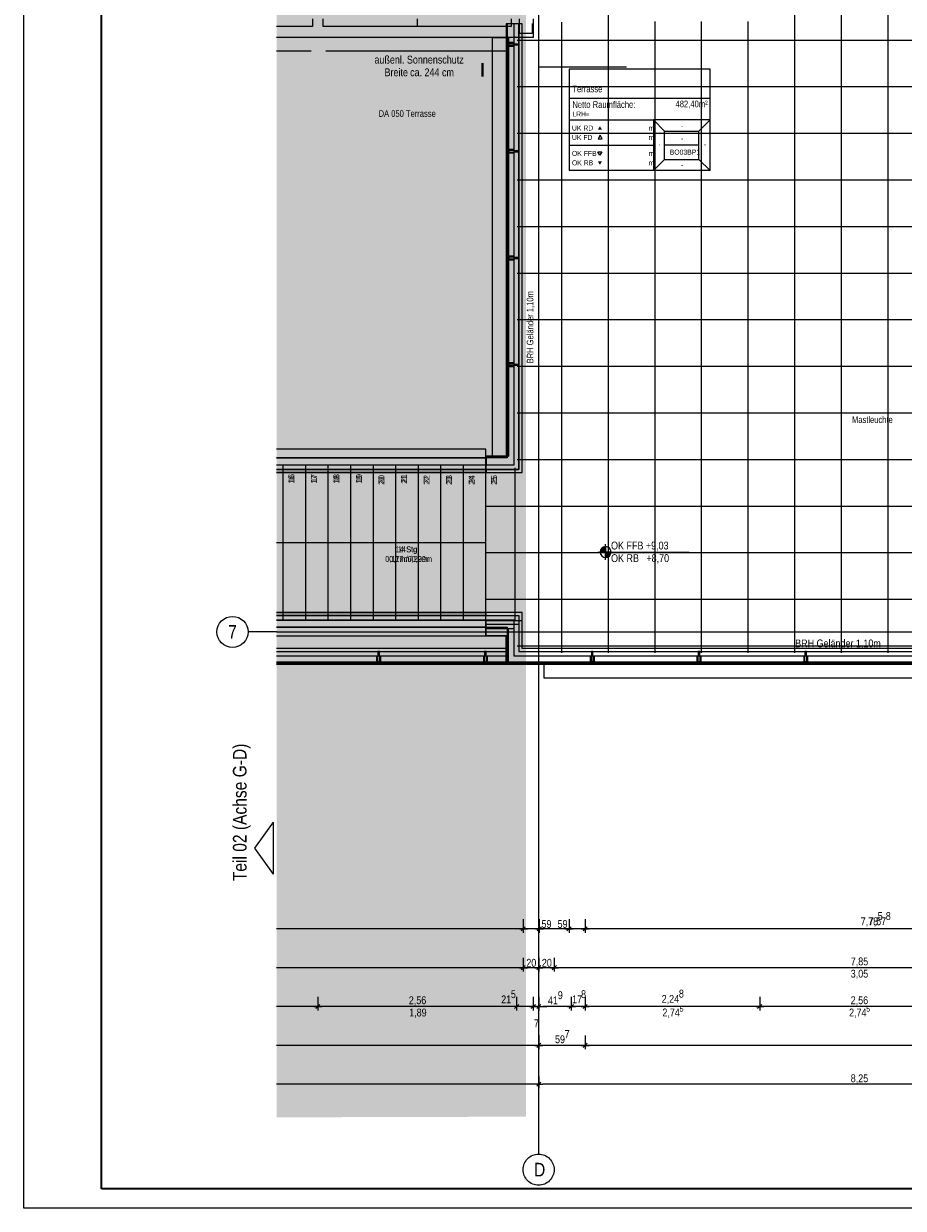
# Model space of a CAD drawing. Extents: x -620 to 3480, y 62 to 1102.
# Tile 1 of 256: x -620 to -393, y 62 to 368. Entities that reach past the tile are written whole.
import ezdxf
from ezdxf.enums import TextEntityAlignment as Align
from ezdxf.lldxf.tags import DXFTag

# ---------------------------------------------------------------- set-up
doc = ezdxf.new("R2010")
doc.units = 0
doc.layers.get('0').update_dxf_attribs({"lineweight": 13})
for name, color, linetype, lineweight, true_color in [('30 -33 Aussenwände- 7 Fassade_ Elemente', 7, 'Continuous', 9, 0x00aacc), ('30 -34 Innenwände- 6 Elemente', 7, 'Continuous', 9, 0xff6633), ('30 -35 Decken- 2.2 Treppen Außen', 7, 'Continuous', 9, 0x009999), ('30 -36 Dächer- 3 Dachbeläge', 7, 'Continuous', 15, 0x9999ff), ('30 -36 Dächer- 4 Dachbekleidungen', 7, 'Continuous', 9, 0xccccff), ('70 -72 Beschriftung- 1 Beschriftung allgemein', 7, 'Continuous', 9, 0xff6633), ('70 -75 Raumstempel- 1 Raumstempel', 1, 'Continuous', 50, 0xff0000), ('70 -76 Bemaßung- 2 Allgemein', 9, 'Continuous', 5, 0x808080), ('iwb_Layout BA_Markierung', 7, 'Continuous', 9, 0xbadcdc), ('iwb_Layout Text', 3, 'Continuous', 18, 0x00ff00)]:
    doc.layers.add(name, color=color, linetype=linetype, lineweight=lineweight, true_color=true_color)
for name, color, linetype, lineweight in [('60- 61 allgemeine Ausstattung- 4 Terrassen', 7, 'Continuous', 9), ('70 -71 Achsen- 1 Gebäudeachsen', 7, 'STRICHPUNKT2-A06G9SLK8I', 18), ('70 -72 Beschriftung- 5 Höhenkoten', 7, 'Continuous', 15), ('iwb_Layout Achsbezeichung', 7, 'Continuous', 13), ('iwb_Plankopf Rahmen', 7, 'Continuous', 35)]:
    doc.layers.add(name, color=color, linetype=linetype, lineweight=lineweight)
doc.styles.get("Standard").update_dxf_attribs({"font": 'ARIALN.TTF'})
tags = doc.linetypes.add('grob-A06G9SLJ8I', pattern=[14, 3, -8, 3]).pattern_tags.tags
tags[8:9] = [DXFTag(74, 4), DXFTag(75, 0), DXFTag(340, '0'), DXFTag(46, 0.0), DXFTag(50, 0.0), DXFTag(44, 0.0), DXFTag(45, 0.0)]
tags[6:7] = [DXFTag(74, 4), DXFTag(75, 0), DXFTag(340, '0'), DXFTag(46, 0.0), DXFTag(50, 0.0), DXFTag(44, 0.0), DXFTag(45, 0.0)]
tags[4:5] = [DXFTag(74, 4), DXFTag(75, 0), DXFTag(340, '0'), DXFTag(46, 0.0), DXFTag(50, 0.0), DXFTag(44, 0.0), DXFTag(45, 0.0)]
tags = doc.linetypes.add('STRICHPUNKT2', pattern=[12.7, 6.35, -3.175, 0, -3.175]).pattern_tags.tags
tags[10:11] = [DXFTag(74, 4), DXFTag(75, 0), DXFTag(340, '0'), DXFTag(46, 0.0), DXFTag(50, 0.0), DXFTag(44, 0.0), DXFTag(45, 0.0)]
tags[8:9] = [DXFTag(74, 4), DXFTag(75, 0), DXFTag(340, '0'), DXFTag(46, 0.0), DXFTag(50, 0.0), DXFTag(44, 0.0), DXFTag(45, 0.0)]
tags[6:7] = [DXFTag(74, 4), DXFTag(75, 0), DXFTag(340, '0'), DXFTag(46, 0.0), DXFTag(50, 0.0), DXFTag(44, 0.0), DXFTag(45, 0.0)]
tags[4:5] = [DXFTag(74, 4), DXFTag(75, 0), DXFTag(340, '0'), DXFTag(46, 0.0), DXFTag(50, 0.0), DXFTag(44, 0.0), DXFTag(45, 0.0)]
tags = doc.linetypes.add('STRICHPUNKT2-A06G9SLK8I', pattern=[12.7, 6.35, -3.175, 0, -3.175]).pattern_tags.tags
tags[10:11] = [DXFTag(74, 4), DXFTag(75, 0), DXFTag(340, '0'), DXFTag(46, 0.0), DXFTag(50, 0.0), DXFTag(44, 0.0), DXFTag(45, 0.0)]
tags[8:9] = [DXFTag(74, 4), DXFTag(75, 0), DXFTag(340, '0'), DXFTag(46, 0.0), DXFTag(50, 0.0), DXFTag(44, 0.0), DXFTag(45, 0.0)]
tags[6:7] = [DXFTag(74, 4), DXFTag(75, 0), DXFTag(340, '0'), DXFTag(46, 0.0), DXFTag(50, 0.0), DXFTag(44, 0.0), DXFTag(45, 0.0)]
tags[4:5] = [DXFTag(74, 4), DXFTag(75, 0), DXFTag(340, '0'), DXFTag(46, 0.0), DXFTag(50, 0.0), DXFTag(44, 0.0), DXFTag(45, 0.0)]

# ---------------------------------------------------------------- blocks, each defined once
blk = doc.blocks.new('Polygon-A06G9SL98I')
at = {"color": 0, "linetype": 'ByBlock', "lineweight": -2, "ltscale": 0.13}
blk.add_solid([(-490.31, 86.03), (-554.53, 85.86), (-490.15, 1071.44), (-554.53, 1071.44)], dxfattribs=at)
blk = doc.blocks.new('Referenz-A06G9SLM8I')
at = {"layer": '30 -33 Aussenwände- 7 Fassade_ Elemente', "color": 0, "lineweight": -2}
for p, q in [((-545.3, 366.8), (-554.53, 366.8)), ((-545.3, 368.8), (-545.3, 366.8)), ((-542.5, 366.8), (-542.5, 368.8)), ((-518.3, 366.8), (-542.5, 366.8)), ((-518.3, 368.8), (-518.3, 366.8)), ((-494.1, 366.8), (-518.3, 366.8)), ((-494.1, 368.8), (-494.1, 366.8))]:
    blk.add_line(p, q, dxfattribs=at)
at = {"layer": '30 -33 Aussenwände- 7 Fassade_ Elemente', "color": 0, "linetype": 'Continuous', "lineweight": -2, "ltscale": 0.13}
for p, q in [((-492, 364.96), (-492, 368.8)), ((-488.7, 367.6), (-488.7, 364.96)), ((-488.4, 368.8), (-488.4, 363.96)), ((-488.4, 363.96), (-554.53, 363.96)), ((-498.94, 363.96), (-494.8, 363.96)), ((-498.94, 256.1), (-498.94, 363.96)), ((-494.8, 363.96), (-494.8, 256.1)), ((-494.8, 256.1), (-494.8, 363.96)), ((-488.7, 364.96), (-492, 364.96)), ((-500.6, 211.7), (-500.6, 256.1)), ((-500.6, 256.1), (-494.8, 256.1)), ((-494.8, 256.1), (-498.94, 256.1)), ((-494.8, 211.7), (-500.6, 211.7)), ((-494.8, 203.1), (-494.8, 211.7)), ((-494.8, 203.1), (-554.53, 203.1)), ((15.8, 203.1), (-494.8, 203.1)), ((-485.6, 203.1), (-323.4, 203.1)), ((-485.6, 198.96), (-485.6, 203.1)), ((-323.4, 198.96), (-485.6, 198.96))]:
    blk.add_line(p, q, dxfattribs=at)
at = {"layer": '30 -34 Innenwände- 6 Elemente', "color": 0, "linetype": 'Continuous', "lineweight": -2, "ltscale": 0.13}
for p, q in [((-493.3, 367.5), (-495.1, 367.5)), ((-495.1, 367.5), (-495.1, 255.7)), ((-493.3, 253.9), (-493.3, 367.5)), ((-492.1, 367.5), (-492.1, 252.7)), ((-491.3, 367.5), (-492.1, 367.5)), ((-491.3, 251.9), (-491.3, 367.5)), ((-500.58, 255.7), (-500.58, 253.9)), ((-495.1, 255.7), (-500.58, 255.7)), ((-500.58, 253.9), (-493.3, 253.9)), ((-500.58, 252.7), (-500.58, 251.9)), ((-492.1, 252.7), (-500.58, 252.7)), ((-500.58, 251.9), (-491.3, 251.9)), ((-500.6, 213.7), (-500.6, 212.9)), ((-491.3, 213.7), (-500.6, 213.7)), ((-491.3, 206.6), (-491.3, 213.7)), ((-500.6, 212.9), (-492.1, 212.9)), ((-500.6, 211.7), (-500.6, 209.9)), ((-493.3, 211.7), (-500.6, 211.7)), ((-493.3, 204.6), (-493.3, 211.7)), ((-492.1, 212.9), (-492.1, 205.8)), ((-500.6, 209.9), (-495.1, 209.9)), ((-495.1, 209.9), (-495.1, 202.8)), ((14.3, 204.6), (-493.3, 204.6)), ((-492.1, 205.8), (13.1, 205.8)), ((12.3, 206.6), (-491.3, 206.6)), ((-495.1, 202.8), (16.1, 202.8))]:
    blk.add_line(p, q, dxfattribs=at)
at = {"layer": '30 -35 Decken- 2.2 Treppen Außen', "color": 0, "linetype": 'Continuous', "lineweight": -2, "ltscale": 0.13}
for p, q in [((-500.6, 257.9), (-554.53, 257.9)), ((-500.6, 253.9), (-500.6, 257.9)), ((-500.6, 209.9), (-500.6, 257.9)), ((-500.6, 255.7), (-554.53, 255.7)), ((-554.53, 253.9), (-552.8, 253.9)), ((-554.53, 253.9), (-500.6, 253.9)), ((-552.8, 253.9), (-547, 253.9)), ((-552.8, 213.9), (-552.8, 253.9)), ((-547, 253.9), (-541.2, 253.9)), ((-547, 213.9), (-547, 253.9)), ((-541.2, 213.9), (-541.2, 253.9)), ((-541.2, 253.9), (-535.4, 253.9)), ((-535.4, 253.9), (-529.6, 253.9)), ((-535.4, 213.9), (-535.4, 253.9)), ((-529.6, 253.9), (-523.8, 253.9)), ((-529.6, 213.9), (-529.6, 253.9)), ((-523.8, 253.9), (-518, 253.9)), ((-523.8, 213.9), (-523.8, 253.9)), ((-518, 253.9), (-512.2, 253.9)), ((-518, 213.9), (-518, 253.9)), ((-512.2, 213.9), (-512.2, 253.9)), ((-512.2, 253.9), (-506.4, 253.9)), ((-506.4, 253.9), (-500.6, 253.9)), ((-506.4, 213.9), (-506.4, 253.9)), ((-500.6, 253.9), (-500.6, 255.7)), ((-500.6, 252.7), (-554.53, 252.7)), ((-554.53, 251.9), (-500.6, 251.9)), ((-500.6, 251.9), (-500.6, 252.7)), ((-554.53, 233.9), (-500.6, 233.9)), ((-500.66, 233.89), (-500.66, 233.92)), ((-500.66, 233.92), (-500.6, 233.9)), ((-500.6, 233.9), (-500.66, 233.89)), ((-554.53, 215.9), (-500.6, 215.9)), ((-500.6, 215.1), (-554.53, 215.1)), ((-554.53, 213.9), (-552.8, 213.9)), ((-554.53, 213.9), (-500.6, 213.9)), ((-552.8, 213.9), (-547, 213.9)), ((-547, 213.9), (-541.2, 213.9)), ((-541.2, 213.9), (-535.4, 213.9)), ((-535.4, 213.9), (-529.6, 213.9)), ((-529.6, 213.9), (-523.8, 213.9)), ((-523.8, 213.9), (-518, 213.9)), ((-518, 213.9), (-512.2, 213.9)), ((-512.2, 213.9), (-506.4, 213.9)), ((-506.4, 213.9), (-500.6, 213.9)), ((-500.6, 215.9), (-500.6, 215.1)), ((-500.6, 209.9), (-500.6, 213.9)), ((-500.6, 213.9), (-500.6, 212.1)), ((-500.6, 212.1), (-554.53, 212.1)), ((-554.53, 209.9), (-500.6, 209.9))]:
    blk.add_line(p, q, dxfattribs=at)
at = {"layer": '30 -35 Decken- 2.2 Treppen Außen', "color": 0, "linetype": 'grob-A06G9SLJ8I', "lineweight": -2, "ltscale": 0.13}
for p, q in [((-500.6, 257.9), (-554.53, 257.9)), ((-500.6, 209.9), (-500.6, 257.9)), ((-500.6, 253.9), (-500.6, 257.9)), ((-554.53, 255.7), (-500.6, 255.7)), ((-554.53, 253.9), (-552.8, 253.9)), ((-554.53, 253.9), (-500.6, 253.9)), ((-552.8, 253.9), (-547, 253.9)), ((-552.8, 213.9), (-552.8, 253.9)), ((-547, 253.9), (-541.2, 253.9)), ((-547, 213.9), (-547, 253.9)), ((-541.2, 253.9), (-535.4, 253.9)), ((-541.2, 213.9), (-541.2, 253.9)), ((-535.4, 253.9), (-529.6, 253.9)), ((-535.4, 213.9), (-535.4, 253.9)), ((-529.6, 253.9), (-523.8, 253.9)), ((-529.6, 213.9), (-529.6, 253.9)), ((-523.8, 253.9), (-518, 253.9)), ((-523.8, 213.9), (-523.8, 253.9)), ((-518, 253.9), (-512.2, 253.9)), ((-518, 213.9), (-518, 253.9)), ((-512.2, 253.9), (-506.4, 253.9)), ((-512.2, 213.9), (-512.2, 253.9)), ((-506.4, 253.9), (-500.6, 253.9)), ((-506.4, 213.9), (-506.4, 253.9)), ((-500.6, 255.7), (-500.6, 253.9)), ((-554.53, 252.7), (-500.6, 252.7)), ((-500.6, 251.9), (-554.53, 251.9)), ((-500.6, 252.7), (-500.6, 251.9)), ((-554.53, 233.9), (-500.6, 233.9)), ((-500.6, 215.9), (-554.53, 215.9)), ((-554.53, 215.1), (-500.6, 215.1)), ((-554.53, 213.9), (-552.8, 213.9)), ((-500.6, 213.9), (-554.53, 213.9)), ((-552.8, 213.9), (-547, 213.9)), ((-547, 213.9), (-541.2, 213.9)), ((-541.2, 213.9), (-535.4, 213.9)), ((-535.4, 213.9), (-529.6, 213.9)), ((-529.6, 213.9), (-523.8, 213.9)), ((-523.8, 213.9), (-518, 213.9)), ((-518, 213.9), (-512.2, 213.9)), ((-512.2, 213.9), (-506.4, 213.9)), ((-506.4, 213.9), (-500.6, 213.9)), ((-500.6, 215.1), (-500.6, 215.9)), ((-500.6, 209.9), (-500.6, 213.9)), ((-500.6, 212.1), (-500.6, 213.9)), ((-554.53, 212.1), (-500.6, 212.1)), ((-554.53, 209.9), (-500.6, 209.9))]:
    blk.add_line(p, q, dxfattribs=at)
at = {"layer": '30 -36 Dächer- 3 Dachbeläge', "color": 0, "linetype": 'Continuous', "lineweight": -2, "ltscale": 0.13}
for p, q in [((-492.1, 367.5), (-495.4, 367.5)), ((-495.4, 367.5), (-495.4, 256.1)), ((-492.1, 252.7), (-492.1, 367.5)), ((-495.4, 256.1), (-500.6, 256.1)), ((-500.6, 256.1), (-500.6, 252.7)), ((-500.6, 252.7), (-492.1, 252.7)), ((-500.6, 209.9), (-500.6, 215.1)), ((-500.6, 215.1), (-492.1, 215.1)), ((-492.1, 215.1), (-492.1, 205.8)), ((-495.4, 209.9), (-500.6, 209.9)), ((-495.4, 202.5), (-495.4, 209.9)), ((-554.53, 205.8), (-495.4, 205.8)), ((-495.4, 205.8), (-495.4, 202.5)), ((-492.1, 205.8), (13.1, 205.8)), ((-495.4, 202.5), (-554.53, 202.5)), ((16.4, 202.5), (-495.4, 202.5))]:
    blk.add_line(p, q, dxfattribs=at)
at = {"layer": '30 -36 Dächer- 3 Dachbeläge', "color": 0, "lineweight": -2}
for p, q in [((-495.1, 362.35), (-494.7, 362.35)), ((-494.7, 361.95), (-495.1, 361.95)), ((-494.7, 362.35), (-494.7, 361.95)), ((-495.1, 334.85), (-494.7, 334.85)), ((-494.7, 334.45), (-495.1, 334.45)), ((-494.7, 334.85), (-494.7, 334.45)), ((-495.1, 307.35), (-494.7, 307.35)), ((-494.7, 306.95), (-495.1, 306.95)), ((-494.7, 307.35), (-494.7, 306.95)), ((-495.1, 279.85), (-494.7, 279.85)), ((-494.7, 279.45), (-495.1, 279.45)), ((-494.7, 279.85), (-494.7, 279.45)), ((-528.05, 203.2), (-528.45, 203.2)), ((-528.45, 203.2), (-528.45, 202.8)), ((-528.05, 202.8), (-528.05, 203.2)), ((-500.95, 203.2), (-500.95, 202.8)), ((-500.55, 203.2), (-500.95, 203.2)), ((-500.55, 202.8), (-500.55, 203.2)), ((-473.05, 203.2), (-473.45, 203.2)), ((-473.45, 203.2), (-473.45, 202.8)), ((-473.05, 202.8), (-473.05, 203.2)), ((-445.55, 203.2), (-445.95, 203.2)), ((-445.95, 203.2), (-445.95, 202.8)), ((-445.55, 202.8), (-445.55, 203.2)), ((-418.05, 203.2), (-418.45, 203.2)), ((-418.45, 203.2), (-418.45, 202.8)), ((-418.05, 202.8), (-418.05, 203.2))]:
    blk.add_line(p, q, dxfattribs=at)
for points in [[(-495.1, 361.95), (-495.1, 362.35), (-494.7, 361.95)], [(-494.7, 361.95), (-495.1, 362.35), (-494.7, 362.35)], [(-495.1, 334.45), (-495.1, 334.85), (-494.7, 334.45)], [(-494.7, 334.45), (-495.1, 334.85), (-494.7, 334.85)], [(-495.1, 306.95), (-495.1, 307.35), (-494.7, 306.95)], [(-494.7, 306.95), (-495.1, 307.35), (-494.7, 307.35)], [(-495.1, 279.45), (-495.1, 279.85), (-494.7, 279.45)], [(-494.7, 279.45), (-495.1, 279.85), (-494.7, 279.85)], [(-473.45, 202.8), (-473.45, 203.2), (-473.05, 202.8)], [(-473.05, 202.8), (-473.45, 203.2), (-473.05, 203.2)], [(-445.95, 202.8), (-445.95, 203.2), (-445.55, 202.8)], [(-445.55, 202.8), (-445.95, 203.2), (-445.55, 203.2)], [(-418.45, 202.8), (-418.45, 203.2), (-418.05, 202.8)], [(-418.05, 202.8), (-418.45, 203.2), (-418.05, 203.2)]]:
    blk.add_solid(points, dxfattribs=at)
at = {"layer": '30 -36 Dächer- 4 Dachbekleidungen', "color": 0, "linetype": 'Continuous', "lineweight": -2, "ltscale": 0.13}
for p, q in [((-493.3, 367.5), (-495.1, 367.5)), ((-495.1, 367.5), (-495.1, 255.7)), ((-493.3, 253.9), (-493.3, 367.5)), ((-491.3, 367.5), (-492.1, 367.5)), ((-492.1, 367.5), (-492.1, 252.7)), ((-491.3, 251.9), (-491.3, 367.5)), ((-493.3, 362.65), (-494.7, 362.65)), ((-494.7, 362.65), (-494.7, 362.35)), ((-493.3, 362.35), (-494.7, 362.35)), ((-494.7, 362.35), (-494.7, 361.95)), ((-494.7, 361.95), (-493.3, 361.95)), ((-494.7, 361.65), (-494.7, 361.95)), ((-493.3, 361.65), (-494.7, 361.65)), ((-493.3, 362.35), (-492.1, 362.35)), ((-492.1, 361.95), (-493.3, 361.95)), ((-492.1, 362.35), (-492.1, 361.95)), ((-493.3, 335.15), (-494.7, 335.15)), ((-494.7, 335.15), (-494.7, 334.85)), ((-493.3, 334.85), (-494.7, 334.85)), ((-494.7, 334.85), (-494.7, 334.45)), ((-494.7, 334.45), (-493.3, 334.45)), ((-494.7, 334.15), (-494.7, 334.45)), ((-493.3, 334.15), (-494.7, 334.15)), ((-493.3, 334.85), (-492.1, 334.85)), ((-492.1, 334.45), (-493.3, 334.45)), ((-492.1, 334.85), (-492.1, 334.45)), ((-493.3, 307.65), (-494.7, 307.65)), ((-494.7, 307.65), (-494.7, 307.35)), ((-493.3, 307.35), (-494.7, 307.35)), ((-494.7, 307.35), (-494.7, 306.95)), ((-494.7, 306.95), (-493.3, 306.95)), ((-494.7, 306.65), (-494.7, 306.95)), ((-493.3, 306.65), (-494.7, 306.65)), ((-493.3, 307.35), (-492.1, 307.35)), ((-492.1, 306.95), (-493.3, 306.95)), ((-492.1, 307.35), (-492.1, 306.95)), ((-493.3, 280.15), (-494.7, 280.15)), ((-494.7, 280.15), (-494.7, 279.85)), ((-493.3, 279.85), (-494.7, 279.85)), ((-494.7, 279.85), (-494.7, 279.45)), ((-494.7, 279.45), (-493.3, 279.45)), ((-494.7, 279.15), (-494.7, 279.45)), ((-493.3, 279.15), (-494.7, 279.15)), ((-493.3, 279.85), (-492.1, 279.85)), ((-492.1, 279.45), (-493.3, 279.45)), ((-492.1, 279.85), (-492.1, 279.45)), ((-495.1, 255.7), (-500.6, 255.7)), ((-500.6, 255.7), (-500.6, 253.9)), ((-500.6, 253.9), (-493.3, 253.9)), ((-492.1, 252.7), (-500.6, 252.7)), ((-500.6, 252.7), (-500.6, 251.9)), ((-500.6, 251.9), (-491.3, 251.9)), ((-491.3, 215.9), (-500.6, 215.9)), ((-500.6, 215.9), (-500.6, 215.1)), ((-500.6, 215.1), (-492.1, 215.1)), ((-494.8, 213.9), (-500.6, 213.9)), ((-500.6, 213.9), (-500.6, 212.1)), ((-493.3, 213.9), (-494.8, 213.9)), ((-493.3, 204.6), (-493.3, 213.9)), ((-492.1, 215.1), (-492.1, 205.8)), ((-491.3, 206.6), (-491.3, 215.9)), ((-500.6, 212.1), (-495.1, 212.1)), ((-495.1, 212.1), (-495.1, 202.8)), ((-495.4, 206.6), (-554.53, 206.6)), ((-554.53, 205.8), (-495.4, 205.8)), ((-495.4, 204.6), (-554.53, 204.6)), ((-528.75, 204.6), (-528.75, 203.2)), ((-528.05, 205.8), (-528.45, 205.8)), ((-528.45, 205.8), (-528.45, 204.6)), ((-528.45, 203.2), (-528.45, 204.6)), ((-528.05, 204.6), (-528.05, 205.8)), ((-528.05, 204.6), (-528.05, 203.2)), ((-527.75, 204.6), (-527.75, 203.2)), ((-501.25, 204.6), (-501.25, 203.2)), ((-500.95, 205.8), (-500.95, 204.6)), ((-500.55, 205.8), (-500.95, 205.8)), ((-500.95, 203.2), (-500.95, 204.6)), ((-500.55, 204.6), (-500.55, 205.8)), ((-500.55, 204.6), (-500.55, 203.2)), ((-500.25, 204.6), (-500.25, 203.2)), ((-495.4, 205.8), (-495.4, 206.6)), ((-495.4, 202.8), (-495.4, 204.6)), ((14.3, 204.6), (-493.3, 204.6)), ((-492.1, 205.8), (13.1, 205.8)), ((12.3, 206.6), (-491.3, 206.6)), ((-473.75, 204.6), (-473.75, 203.2)), ((-473.05, 205.8), (-473.45, 205.8)), ((-473.45, 205.8), (-473.45, 204.6)), ((-473.45, 203.2), (-473.45, 204.6)), ((-473.05, 204.6), (-473.05, 205.8)), ((-473.05, 204.6), (-473.05, 203.2)), ((-472.75, 204.6), (-472.75, 203.2)), ((-446.25, 204.6), (-446.25, 203.2)), ((-445.55, 205.8), (-445.95, 205.8)), ((-445.95, 205.8), (-445.95, 204.6)), ((-445.95, 203.2), (-445.95, 204.6)), ((-445.55, 204.6), (-445.55, 205.8)), ((-445.55, 204.6), (-445.55, 203.2)), ((-445.25, 204.6), (-445.25, 203.2)), ((-418.75, 204.6), (-418.75, 203.2)), ((-418.05, 205.8), (-418.45, 205.8)), ((-418.45, 205.8), (-418.45, 204.6)), ((-418.45, 203.2), (-418.45, 204.6)), ((-418.05, 204.6), (-418.05, 205.8)), ((-418.05, 204.6), (-418.05, 203.2)), ((-417.75, 204.6), (-417.75, 203.2)), ((-554.53, 202.8), (-495.4, 202.8)), ((-528.75, 203.2), (-528.45, 203.2)), ((-528.05, 203.2), (-528.45, 203.2)), ((-527.75, 203.2), (-528.05, 203.2)), ((-501.25, 203.2), (-500.95, 203.2)), ((-500.55, 203.2), (-500.95, 203.2)), ((-500.25, 203.2), (-500.55, 203.2)), ((-495.1, 202.8), (16.1, 202.8)), ((-473.75, 203.2), (-473.45, 203.2)), ((-473.05, 203.2), (-473.45, 203.2)), ((-472.75, 203.2), (-473.05, 203.2)), ((-446.25, 203.2), (-445.95, 203.2)), ((-445.55, 203.2), (-445.95, 203.2)), ((-445.25, 203.2), (-445.55, 203.2)), ((-418.75, 203.2), (-418.45, 203.2)), ((-418.05, 203.2), (-418.45, 203.2)), ((-417.75, 203.2), (-418.05, 203.2))]:
    blk.add_line(p, q, dxfattribs=at)
at = {"layer": '60- 61 allgemeine Ausstattung- 4 Terrassen', "color": 0, "lineweight": -2}
for p, q in [((-421.05, 205.5), (-421.05, 588.96)), ((-409.05, 205.5), (-409.05, 588.96)), ((-397.05, 205.5), (-397.05, 588.96)), ((-469.05, 205.5), (-469.05, 541.4)), ((-481.05, 205.5), (-481.05, 367.9)), ((-457.05, 205.5), (-457.05, 368.06)), ((-445.05, 205.5), (-445.05, 368.06)), ((-433.05, 205.5), (-433.05, 368.06)), ((-492.6, 363.3), (-169.05, 363.3)), ((-492.6, 351.3), (-169.05, 351.3)), ((-492.6, 339.3), (-169.05, 339.3)), ((-492.6, 327.3), (-169.05, 327.3)), ((-492.6, 315.3), (-169.05, 315.3)), ((-492.6, 303.3), (-169.05, 303.3)), ((-492.6, 291.3), (-169.05, 291.3)), ((-492.6, 279.3), (-169.05, 279.3)), ((-492.6, 267.3), (-169.05, 267.3)), ((-492.6, 255.3), (-169.05, 255.3)), ((-493.05, 213.9), (-493.05, 253.1)), ((-500.6, 243.3), (13.4, 243.3)), ((-500.6, 231.3), (13.4, 231.3)), ((-500.6, 219.3), (13.4, 219.3)), ((-492.6, 207.3), (13.4, 207.3))]:
    blk.add_line(p, q, dxfattribs=at)
at = {"layer": '60- 61 allgemeine Ausstattung- 4 Terrassen', "color": 0, "linetype": 'Continuous', "lineweight": -2, "ltscale": 0.13}
blk.add_line((-495.4, 202.5), (-554.53, 202.5), dxfattribs=at)
at = {"layer": '70 -71 Achsen- 1 Gebäudeachsen', "color": 0, "linetype": 'STRICHPUNKT2-A06G9SLK8I', "lineweight": -2, "ltscale": 0.13}
for p, q in [((-487.03, 1075.82), (-487.03, 76.38)), ((-554.53, 210.88), (92.91, 210.88))]:
    blk.add_line(p, q, dxfattribs=at)
at = {"layer": '70 -71 Achsen- 1 Gebäudeachsen', "color": 0, "linetype": 'Continuous', "lineweight": -2, "ltscale": 0.13}
for p, q in [((-488.19, 76.21), (-487.81, 76.31)), ((-487.81, 76.31), (-487.43, 76.36)), ((-487.43, 76.36), (-487.03, 76.38)), ((-487.03, 76.38), (-486.64, 76.36)), ((-486.64, 76.36), (-486.25, 76.31)), ((-486.25, 76.31), (-485.87, 76.21)), ((-490.96, 73.16), (-490.86, 73.54)), ((-490.86, 73.54), (-490.73, 73.91)), ((-490.73, 73.91), (-490.56, 74.27)), ((-490.56, 74.27), (-490.36, 74.61)), ((-490.36, 74.61), (-490.13, 74.92)), ((-490.13, 74.92), (-489.86, 75.21)), ((-489.86, 75.21), (-489.57, 75.48)), ((-489.57, 75.48), (-489.26, 75.71)), ((-489.26, 75.71), (-488.92, 75.91)), ((-488.92, 75.91), (-488.56, 76.08)), ((-488.56, 76.08), (-488.19, 76.21)), ((-485.87, 76.21), (-485.5, 76.08)), ((-485.5, 76.08), (-485.15, 75.91)), ((-485.15, 75.91), (-484.81, 75.71)), ((-484.81, 75.71), (-484.5, 75.48)), ((-484.5, 75.48), (-484.2, 75.21)), ((-484.2, 75.21), (-483.94, 74.92)), ((-483.94, 74.92), (-483.71, 74.61)), ((-483.71, 74.61), (-483.51, 74.27)), ((-483.51, 74.27), (-483.34, 73.91)), ((-483.34, 73.91), (-483.21, 73.54)), ((-483.21, 73.54), (-483.11, 73.16)), ((-491.03, 72.38), (-491.01, 72.78)), ((-491.01, 71.99), (-491.03, 72.38)), ((-491.01, 72.78), (-490.96, 73.16)), ((-490.96, 71.6), (-491.01, 71.99)), ((-490.86, 71.22), (-490.96, 71.6)), ((-490.73, 70.85), (-490.86, 71.22)), ((-490.56, 70.5), (-490.73, 70.85)), ((-490.36, 70.16), (-490.56, 70.5)), ((-483.51, 70.5), (-483.71, 70.16)), ((-483.34, 70.85), (-483.51, 70.5)), ((-483.21, 71.22), (-483.34, 70.85)), ((-483.11, 71.6), (-483.21, 71.22)), ((-483.11, 73.16), (-483.05, 72.78)), ((-483.05, 71.99), (-483.11, 71.6)), ((-483.05, 72.78), (-483.03, 72.38)), ((-483.03, 72.38), (-483.05, 71.99)), ((-490.13, 69.85), (-490.36, 70.16)), ((-489.86, 69.56), (-490.13, 69.85)), ((-489.57, 69.29), (-489.86, 69.56)), ((-489.26, 69.06), (-489.57, 69.29)), ((-488.92, 68.86), (-489.26, 69.06)), ((-488.56, 68.69), (-488.92, 68.86)), ((-488.19, 68.56), (-488.56, 68.69)), ((-487.81, 68.46), (-488.19, 68.56)), ((-487.43, 68.4), (-487.81, 68.46)), ((-487.03, 68.38), (-487.43, 68.4)), ((-486.64, 68.4), (-487.03, 68.38)), ((-486.25, 68.46), (-486.64, 68.4)), ((-485.87, 68.56), (-486.25, 68.46)), ((-485.5, 68.69), (-485.87, 68.56)), ((-485.15, 68.86), (-485.5, 68.69)), ((-484.81, 69.06), (-485.15, 68.86)), ((-484.5, 69.29), (-484.81, 69.06)), ((-484.2, 69.56), (-484.5, 69.29)), ((-483.94, 69.85), (-484.2, 69.56)), ((-483.71, 70.16), (-483.94, 69.85))]:
    blk.add_line(p, q, dxfattribs=at)
at = {"layer": '70 -72 Beschriftung- 1 Beschriftung allgemein', "color": 0, "linetype": 'Continuous', "lineweight": -2, "ltscale": 0.13}
for p, q in [((-554.53, 360.56), (-545.57, 360.56)), ((-541.8, 360.56), (-494.8, 360.56))]:
    blk.add_line(p, q, dxfattribs=at)
at = {"layer": '70 -72 Beschriftung- 5 Höhenkoten', "color": 0, "linetype": 'Continuous', "lineweight": -2, "ltscale": 0.13}
for p, q in [((-469.78, 229.45), (-469.78, 233.45)), ((-469.78, 231.45), (-469.78, 232.85)), ((-469.78, 232.85), (-469.78, 231.45)), ((-471.78, 231.45), (-448.23, 231.45)), ((-471.18, 231.45), (-469.78, 231.45)), ((-469.78, 231.45), (-471.18, 231.45)), ((-468.38, 231.45), (-469.78, 231.45)), ((-469.78, 231.45), (-469.78, 230.05)), ((-469.78, 231.45), (-468.38, 231.45)), ((-469.78, 230.05), (-469.78, 231.45))]:
    blk.add_line(p, q, dxfattribs=at)
for major_axis in [(0, 1.4), (1.4, 0), (-1.4, 0), (0, -1.4)]:
    blk.add_ellipse((-469.78, 231.45), major_axis=major_axis, ratio=1, start_param=0, end_param=1.570796, dxfattribs=at)
at = {"layer": '70 -72 Beschriftung- 5 Höhenkoten', "color": 0, "lineweight": -2}
for points in [[(-471.12, 231.45), (-471.17, 231.66), (-471.12, 231.88)], [(-471.03, 231.45), (-471.12, 231.88), (-471.03, 232.08)], [(-471.12, 231.45), (-471.12, 231.88), (-471.03, 231.45)], [(-470.92, 231.45), (-471.03, 232.08), (-470.92, 232.27)], [(-471.03, 231.45), (-471.03, 232.08), (-470.92, 231.45)], [(-470.77, 231.45), (-470.92, 232.27), (-470.77, 232.44)], [(-470.92, 231.45), (-470.92, 232.27), (-470.77, 231.45)], [(-470.61, 231.45), (-470.77, 232.44), (-470.61, 232.58)], [(-470.77, 231.45), (-470.77, 232.44), (-470.61, 231.45)], [(-470.42, 231.45), (-470.61, 232.58), (-470.42, 232.69)], [(-470.61, 231.45), (-470.61, 232.58), (-470.42, 231.45)], [(-470.22, 231.45), (-470.42, 232.69), (-470.22, 232.78)], [(-470.42, 231.45), (-470.42, 232.69), (-470.22, 231.45)], [(-470, 231.45), (-470.22, 232.78), (-470, 232.83)], [(-470.22, 231.45), (-470.22, 232.78), (-470, 231.45)], [(-469.78, 231.45), (-470, 232.83), (-469.78, 232.85)], [(-470, 231.45), (-470, 232.83), (-469.78, 231.45)], [(-471.17, 231.45), (-471.18, 231.45), (-471.17, 231.66)], [(-471.17, 231.45), (-471.17, 231.66), (-471.12, 231.45)], [(-469.78, 230.05), (-469.78, 231.45), (-469.57, 230.06)], [(-469.57, 230.06), (-469.78, 231.45), (-469.57, 231.45)], [(-469.57, 230.06), (-469.57, 231.45), (-469.35, 230.11)], [(-469.35, 230.11), (-469.57, 231.45), (-469.35, 231.45)], [(-469.35, 230.11), (-469.35, 231.45), (-469.15, 230.2)], [(-469.15, 230.2), (-469.35, 231.45), (-469.15, 231.45)], [(-469.15, 230.2), (-469.15, 231.45), (-468.96, 230.31)], [(-468.96, 230.31), (-469.15, 231.45), (-468.96, 231.45)], [(-468.96, 230.31), (-468.96, 231.45), (-468.79, 230.46)], [(-468.79, 230.46), (-468.96, 231.45), (-468.79, 231.45)], [(-468.79, 230.46), (-468.79, 231.45), (-468.65, 230.62)], [(-468.65, 230.62), (-468.79, 231.45), (-468.65, 231.45)], [(-468.65, 230.62), (-468.65, 231.45), (-468.54, 230.81)], [(-468.54, 230.81), (-468.65, 231.45), (-468.54, 231.45)], [(-468.54, 230.81), (-468.54, 231.45), (-468.45, 231.01)], [(-468.45, 231.01), (-468.54, 231.45), (-468.45, 231.45)], [(-468.45, 231.01), (-468.45, 231.45), (-468.4, 231.23)], [(-468.4, 231.23), (-468.45, 231.45), (-468.4, 231.45)], [(-468.4, 231.23), (-468.4, 231.45), (-468.38, 231.45)]]:
    blk.add_solid(points, dxfattribs=at)
at = {"layer": '70 -75 Raumstempel- 1 Raumstempel', "color": 0, "lineweight": -2}
for p, q in [((-479.21, 355.82), (-479.21, 329.68)), ((-442.89, 355.82), (-479.21, 355.82)), ((-442.89, 329.68), (-442.89, 355.82)), ((-442.89, 348.23), (-479.21, 348.23)), ((-479.21, 342.75), (-457.48, 342.75)), ((-454.6, 339.86), (-457.48, 342.75)), ((-442.89, 342.75), (-457.48, 342.75)), ((-457.48, 342.75), (-457.48, 329.68)), ((-445.77, 339.86), (-442.89, 342.75)), ((-471.18, 338.79), (-471.7, 337.89)), ((-470.65, 337.89), (-471.18, 338.79)), ((-454.6, 332.58), (-454.6, 339.86)), ((-454.6, 339.86), (-445.77, 339.86)), ((-445.77, 332.58), (-445.77, 339.86)), ((-479.21, 336.22), (-457.48, 336.22)), ((-471.7, 337.89), (-470.65, 337.89)), ((-445.77, 336.22), (-454.6, 336.22)), ((-471.25, 333.62), (-471.77, 334.52)), ((-471.77, 334.52), (-470.72, 334.52)), ((-470.72, 334.52), (-471.25, 333.62)), ((-454.6, 332.58), (-457.48, 329.68)), ((-454.6, 332.58), (-445.77, 332.58)), ((-445.77, 332.58), (-442.89, 329.68)), ((-442.89, 329.68), (-479.21, 329.68))]:
    blk.add_line(p, q, dxfattribs=at)
for points in [[(-470.72, 340.21), (-471.25, 341.12), (-471.77, 340.21)], [(-470.72, 332.08), (-471.25, 331.17), (-471.77, 332.08)]]:
    blk.add_solid(points, dxfattribs=at)
at = {"layer": '70 -76 Bemaßung- 2 Allgemein', "color": 0, "linetype": 'Continuous', "lineweight": -2, "ltscale": 0.13}
for p, q in [((-487, 356.43), (-464.4, 356.43)), ((-487.92, 134.4), (-554.53, 134.4)), ((-492.06, 134.4), (-554.53, 134.4)), ((-490, 134.4), (-492.06, 134.4)), ((-492, 134.4), (-489.94, 134.4)), ((-490.47, 134.93), (-491.53, 133.87)), ((-491.53, 133.87), (-490.47, 134.93)), ((-491, 136.9), (-491, 133.4)), ((-491, 136.9), (-491, 133.4)), ((-480.26, 134.4), (-489.94, 134.4)), ((-485.86, 134.4), (-487.92, 134.4)), ((-487.86, 134.4), (-485.8, 134.4)), ((-486.33, 134.93), (-487.39, 133.87)), ((-487.39, 133.87), (-486.33, 134.93)), ((-486.86, 136.9), (-486.86, 133.4)), ((-486.86, 136.9), (-486.86, 133.4)), ((-476.12, 134.4), (-485.8, 134.4)), ((-478.2, 134.4), (-480.26, 134.4)), ((-480.2, 134.4), (-478.14, 134.4)), ((-478.67, 134.93), (-479.73, 133.87)), ((-479.73, 133.87), (-478.67, 134.93)), ((-479.2, 136.9), (-479.2, 133.4)), ((-479.2, 136.9), (-479.2, 133.4)), ((-324.56, 134.4), (-478.14, 134.4)), ((-474.06, 134.4), (-476.12, 134.4)), ((-476.06, 134.4), (-474, 134.4)), ((-474.53, 134.93), (-475.59, 133.87)), ((-475.59, 133.87), (-474.53, 134.93)), ((-475.06, 136.9), (-475.06, 133.4)), ((-475.06, 136.9), (-475.06, 133.4)), ((-324.56, 134.4), (-474, 134.4)), ((-491, 126.9), (-491, 123.4)), ((-491, 126.9), (-491, 123.4)), ((-487, 126.9), (-487, 123.4)), ((-487, 126.9), (-487, 123.4)), ((-483, 126.9), (-483, 123.4)), ((-483, 126.9), (-483, 123.4)), ((-492.06, 124.4), (-554.53, 124.4)), ((-490, 124.4), (-492.06, 124.4)), ((-492, 124.4), (-489.94, 124.4)), ((-490.47, 124.93), (-491.53, 123.87)), ((-491.53, 123.87), (-490.47, 124.93)), ((-488.06, 124.4), (-489.94, 124.4)), ((-486, 124.4), (-488.06, 124.4)), ((-488, 124.4), (-485.94, 124.4)), ((-486.47, 124.93), (-487.53, 123.87)), ((-487.53, 123.87), (-486.47, 124.93)), ((-484.06, 124.4), (-485.94, 124.4)), ((-482, 124.4), (-484.06, 124.4)), ((-484, 124.4), (-481.94, 124.4)), ((-482.47, 124.93), (-483.53, 123.87)), ((-483.53, 123.87), (-482.47, 124.93)), ((-327.06, 124.4), (-481.94, 124.4)), ((-543.9, 116.9), (-543.9, 113.4)), ((-543.9, 116.9), (-543.9, 113.4)), ((-492.7, 116.9), (-492.7, 113.4)), ((-492.7, 116.9), (-492.7, 113.4)), ((-488.4, 116.9), (-488.4, 113.4)), ((-488.4, 116.9), (-488.4, 113.4)), ((-487, 116.9), (-487, 113.4)), ((-487, 116.9), (-487, 113.4)), ((-478.62, 116.9), (-478.62, 113.4)), ((-478.62, 116.9), (-478.62, 113.4)), ((-475.06, 116.9), (-475.06, 113.4)), ((-475.06, 116.9), (-475.06, 113.4)), ((-430.1, 116.9), (-430.1, 113.4)), ((-430.1, 116.9), (-430.1, 113.4)), ((-544.96, 114.4), (-554.53, 114.4)), ((-542.9, 114.4), (-544.96, 114.4)), ((-544.9, 114.4), (-542.84, 114.4)), ((-543.37, 114.93), (-544.43, 113.87)), ((-544.43, 113.87), (-543.37, 114.93)), ((-493.76, 114.4), (-542.84, 114.4)), ((-493.76, 114.4), (-494.82, 114.4)), ((-491.7, 114.4), (-493.76, 114.4)), ((-491.7, 114.4), (-493.76, 114.4)), ((-492.17, 114.93), (-493.23, 113.87)), ((-492.17, 114.93), (-493.23, 113.87)), ((-488.4, 114.4), (-492.7, 114.4)), ((-489.46, 114.4), (-490.52, 114.4)), ((-487.4, 114.4), (-489.46, 114.4)), ((-489.4, 114.4), (-487.34, 114.4)), ((-488.93, 113.87), (-487.87, 114.93)), ((-487.87, 114.93), (-488.93, 113.87)), ((-487, 114.4), (-488.4, 114.4)), ((-488, 114.4), (-485.94, 114.4)), ((-488, 114.4), (-485.94, 114.4)), ((-487.53, 113.87), (-486.47, 114.93)), ((-487.53, 113.87), (-486.47, 114.93)), ((-487.34, 114.4), (-486.28, 114.4)), ((-485.94, 114.4), (-484.88, 114.4)), ((-479.68, 114.4), (-485.94, 114.4)), ((-477.62, 114.4), (-479.68, 114.4)), ((-479.62, 114.4), (-477.56, 114.4)), ((-478.09, 114.93), (-479.15, 113.87)), ((-479.15, 113.87), (-478.09, 114.93)), ((-476.12, 114.4), (-477.56, 114.4)), ((-474.06, 114.4), (-476.12, 114.4)), ((-476.06, 114.4), (-474, 114.4)), ((-474.53, 114.93), (-475.59, 113.87)), ((-475.59, 113.87), (-474.53, 114.93)), ((-431.16, 114.4), (-474, 114.4)), ((-429.1, 114.4), (-431.16, 114.4)), ((-431.1, 114.4), (-429.04, 114.4)), ((-429.57, 114.93), (-430.63, 113.87)), ((-430.63, 113.87), (-429.57, 114.93)), ((-379.96, 114.4), (-429.04, 114.4)), ((-487, 106.9), (-487, 103.4)), ((-487, 106.9), (-487, 103.4)), ((-475.06, 106.9), (-475.06, 103.4)), ((-475.06, 106.9), (-475.06, 103.4)), ((-488.06, 104.4), (-554.53, 104.4)), ((-486, 104.4), (-488.06, 104.4)), ((-488, 104.4), (-485.94, 104.4)), ((-486.47, 104.93), (-487.53, 103.87)), ((-487.53, 103.87), (-486.47, 104.93)), ((-476.12, 104.4), (-485.94, 104.4)), ((-474.06, 104.4), (-476.12, 104.4)), ((-476.06, 104.4), (-474, 104.4)), ((-474.53, 104.93), (-475.59, 103.87)), ((-475.59, 103.87), (-474.53, 104.93)), ((6.94, 104.4), (-474, 104.4)), ((-486.47, 94.93), (-487.53, 93.87)), ((-487.53, 93.87), (-486.47, 94.93)), ((-487, 96.4), (-487, 93.4)), ((-487, 96.4), (-487, 93.4)), ((-488.06, 94.4), (-554.53, 94.4)), ((-486.5, 94.4), (-488.06, 94.4)), ((-487.5, 94.4), (-485.94, 94.4)), ((-323.06, 94.4), (-485.94, 94.4))]:
    blk.add_line(p, q, dxfattribs=at)
at = {"layer": '30 -35 Decken- 2.2 Treppen Außen', "color": 0, "linetype": 'ByBlock', "lineweight": -2, "ltscale": 0.13, "char_height": 1.5103, "attachment_point": 1}
for s, insert, rotation in [('{\\fArial Narrow;16}', (-551.47, 249.43), 90.001), ('{\\fArial Narrow;16}', (-551.47, 249.07), 90.001), ('{\\fArial Narrow;17}', (-545.65, 249.43), 90.001), ('{\\fArial Narrow;17}', (-545.65, 249.07), 90.001), ('{\\fArial Narrow;18}', (-539.87, 249.43), 90.001), ('{\\fArial Narrow;18}', (-539.87, 249.07), 90.001), ('{\\fArial Narrow;19}', (-534.07, 249.43), 90.001), ('{\\fArial Narrow;19}', (-534.07, 249.07), 90.001), ('{\\fArial Narrow;20}', (-528.27, 249.16), 90.001), ('{\\fArial Narrow;20}', (-528.27, 248.76), 90.001), ('{\\fArial Narrow;21}', (-522.45, 249.4), 90.001), ('{\\fArial Narrow;21}', (-522.45, 249.05), 90.001), ('{\\fArial Narrow;22}', (-516.65, 249.17), 90.001), ('{\\fArial Narrow;22}', (-516.65, 248.78), 90.001), ('{\\fArial Narrow;23}', (-510.87, 249.16), 90.001), ('{\\fArial Narrow;23}', (-510.87, 248.76), 90.001), ('{\\fArial Narrow;24}', (-505.05, 249.16), 90.001), ('{\\fArial Narrow;24}', (-505.05, 248.77), 90.001), ('{\\fArial Narrow;25}', (-499.27, 249.15), 90.001), ('{\\fArial Narrow;25}', (-499.27, 248.75), 90.001), ('{\\fArial Narrow;14}', (-523.85, 232.89), 0.001), ('{\\fArial Narrow;14}', (-523.3, 232.89), 0.001), ('{\\fArial Narrow;Stg.}', (-521.16, 232.89), 0.001), ('{\\fArial Narrow;Stg.}', (-521.1, 232.89), 0.001), ('{\\fArial Narrow;0,17m/0,29m}', (-526.54, 230.42), 0.001), ('{\\fArial Narrow;0,17m/0,29m}', (-525.52, 230.42), 0.001)]:
    blk.add_mtext(s, dxfattribs=dict(at, insert=insert, rotation=rotation))
at = {"layer": '60- 61 allgemeine Ausstattung- 4 Terrassen', "color": 0, "linetype": 'Continuous', "lineweight": -2, "ltscale": 0.13, "insert": (-406.33, 266.39), "char_height": 1.7, "attachment_point": 1}
blk.add_mtext('{\\fArial Narrow;Mastleuchte}', dxfattribs=at)
at = {"layer": '70 -71 Achsen- 1 Gebäudeachsen', "color": 0, "linetype": 'Continuous', "lineweight": -2, "ltscale": 0.13, "insert": (-488.23, 74.15), "char_height": 3.5241, "attachment_point": 1}
blk.add_mtext('{\\fArial Narrow;D}', dxfattribs=at)
at = {"layer": '70 -72 Beschriftung- 1 Beschriftung allgemein', "color": 0, "linetype": 'Continuous', "lineweight": -2, "ltscale": 0.13, "char_height": 2.0138, "attachment_point": 1}
for s, insert in [('{\\fArial Narrow;außenl.}', (-529.31, 359.26)), ('{\\fArial Narrow;Sonnenschutz}', (-520.95, 359.26)), ('{\\fArial Narrow;Breite}', (-526.72, 356)), ('{\\fArial Narrow;ca.}', (-520.13, 356)), ('{\\fArial Narrow;244}', (-516.43, 356)), ('{\\fArial Narrow;cm}', (-511.92, 356)), ('{\\fArial Narrow;BRH Geländer 1,10m}', (-420.96, 208.92))]:
    blk.add_mtext(s, dxfattribs=dict(at, insert=insert))
at = {"layer": '70 -72 Beschriftung- 1 Beschriftung allgemein', "color": 0, "linetype": 'Continuous', "lineweight": -2, "ltscale": 0.13, "insert": (-502.02, 357.37), "char_height": 3.5241, "attachment_point": 1, "rotation": 0}
blk.add_mtext('{\\fArial Narrow|b1|i0;I}', dxfattribs=at)
at = {"layer": '70 -72 Beschriftung- 1 Beschriftung allgemein', "color": 0, "linetype": 'ByBlock', "lineweight": -2, "ltscale": 0.13, "insert": (-490.08, 280.03), "char_height": 1.7, "attachment_point": 1, "rotation": 90}
blk.add_mtext('{\\fArial Narrow;BRH Geländer 1,10m}', dxfattribs=at)
at = {"layer": '70 -72 Beschriftung- 5 Höhenkoten', "color": 0, "linetype": 'ByBlock', "lineweight": -2, "ltscale": 0.13, "insert": (-528.24, 345.22), "char_height": 1.7, "attachment_point": 1}
blk.add_mtext('{\\fArial Narrow;DA 050 Terrasse}', dxfattribs=at)
at = {"layer": '70 -72 Beschriftung- 5 Höhenkoten', "color": 0, "linetype": 'Continuous', "lineweight": -2, "ltscale": 0.13, "char_height": 2.0138, "attachment_point": 1}
for s, insert in [('{\\fArial Narrow;OK FFB +9,03}', (-468.38, 234.13)), ('{\\fArial Narrow;OK RB   +8,70}', (-468.38, 230.88))]:
    blk.add_mtext(s, dxfattribs=dict(at, insert=insert))
at = {"layer": '70 -75 Raumstempel- 1 Raumstempel', "color": 0, "linetype": 'Continuous', "lineweight": -2, "ltscale": 0.13, "attachment_point": 1}
for s, insert, char_height, rotation in [('{\\fArial Narrow;Terrasse}', (-478.35, 351.57), 1.7117, 0), ('{\\fArial Narrow;482,40m²}', (-451.78, 347.7), 1.7117, 0), ('{\\fArial Narrow;LRH}', (-478.35, 344.9), 1.2838, 0), ('{\\fArial Narrow;Netto Raumfläche:}', (-478.35, 347.55), 1.7117, 0), ('{\\fArial Narrow;=}', (-475.02, 344.9), 1.2838, 0), ('{\\fArial Narrow;UK RD}', (-478.45, 341.29), 1.2838, 0), ('{\\fArial Narrow;UK FD}', (-478.45, 338.86), 1.2838, 0), ('{\\fArial Narrow;m}', (-458.73, 341.28), 1.2838, 0), ('{\\fArial Narrow;-}', (-450.39, 341.92), 1.2838, 0), ('{\\fArial Narrow;m}', (-458.73, 338.85), 1.2838, 0), ('{\\fArial Narrow;-}', (-456.69, 336.02), 1.2838, 90), ('{\\fArial Narrow;-}', (-450.39, 338.61), 1.2838, 0), ('{\\fArial Narrow;-}', (-444.97, 336.02), 1.2838, 90), ('{\\fArial Narrow;OK FFB}', (-478.45, 334.74), 1.2838, 0), ('{\\fArial Narrow;m}', (-458.73, 334.74), 1.2838, 0), ('{\\fArial Narrow;BO03BP1}', (-453.27, 335.08), 1.2838, 0), ('{\\fArial Narrow;OK RB}', (-478.45, 332.32), 1.2838, 0), ('{\\fArial Narrow;m}', (-458.73, 332.32), 1.2838, 0), ('{\\fArial Narrow;-}', (-450.39, 331.75), 1.2838, 0)]:
    blk.add_mtext(s, dxfattribs=dict(at, insert=insert, char_height=char_height, rotation=rotation))
at = {"layer": '70 -76 Bemaßung- 2 Allgemein', "color": 0, "linetype": 'Continuous', "lineweight": -2, "ltscale": 0.13, "attachment_point": 1}
for s, insert, char_height in [('{\\fArial Narrow;7,78}', (-404.09, 137.35), 2.0138), ('{\\fArial Narrow;7,57}', (-402.02, 137.37), 2.0138), ('{\\fArial Narrow;5}', (-399.71, 138.7), 2.0138), ('{\\fArial Narrow;8}', (-397.63, 138.72), 2.0138), ('{\\fArial Narrow;59}', (-486.29, 136.66), 2.0138), ('{\\fArial Narrow;59}', (-482.15, 136.66), 2.0138), ('{\\fArial Narrow;20}', (-490.2, 126.66), 2.0138), ('{\\fArial Narrow;20}', (-486.2, 126.66), 2.0138), ('{\\fArial Narrow;7,85}', (-406.65, 127.02), 2.0138), ('{\\fArial Narrow;3,05}', (-406.65, 123.87), 2.0138), ('{\\fArial Narrow;2,56}', (-520.46, 117.02), 2.0138), ('{\\fArial Narrow;21}', (-496.68, 117.25), 2.0138), ('{\\fArial Narrow;5}', (-494.18, 118.59), 2.0138), ('{\\fArial Narrow;41}', (-484.63, 116.99), 2.0138), ('{\\fArial Narrow;9}', (-482.09, 118.33), 2.0138), ('{\\fArial Narrow;17}', (-478.42, 117.25), 2.0138), ('{\\fArial Narrow;8}', (-476.1, 118.59), 2.0138), ('{\\fArial Narrow;2,24}', (-455.34, 117.37), 2.0138), ('{\\fArial Narrow;8}', (-450.91, 118.72), 2.0138), ('{\\fArial Narrow;2,56}', (-406.66, 117.02), 2.0138), ('{\\fArial Narrow;1,89}', (-520.37, 113.86), 2.0138), ('{\\fArial Narrow;2,74}', (-455.16, 113.87), 2.0138), ('{\\fArial Narrow;5}', (-450.74, 114.43), 1.3426), ('{\\fArial Narrow;2,74}', (-407.08, 113.87), 2.0138), ('{\\fArial Narrow;5}', (-402.66, 114.43), 1.3426), ('{\\fArial Narrow;7}', (-488.24, 111.09), 2.0138), ('{\\fArial Narrow;59}', (-482.81, 106.97), 2.0138), ('{\\fArial Narrow;7}', (-480.33, 108.32), 2.0138), ('{\\fArial Narrow;8,25}', (-406.65, 96.92), 2.0138)]:
    blk.add_mtext(s, dxfattribs=dict(at, insert=insert, char_height=char_height))

msp = doc.modelspace()

# ---------------------------------------------------------------- linework, layer by layer
at = {"layer": 'iwb_Layout Achsbezeichung', "linetype": 'STRICHPUNKT2', "lineweight": 13, "ltscale": 0.39}
msp.add_line((-554.53, 210.88), (-561.87, 210.88), dxfattribs=at)
at = {"layer": 'iwb_Layout Achsbezeichung', "ltscale": 0.39}
msp.add_circle((-565.87, 210.88), 4, dxfattribs=at)
at = {"layer": 'iwb_Layout Text', "linetype": 'Continuous', "ltscale": 0.18}
for p, q in [((-560.15, 155.2), (-555.27, 161.89)), ((-555.27, 148.51), (-555.27, 161.89)), ((-555.27, 148.51), (-560.15, 155.2))]:
    msp.add_line(p, q, dxfattribs=at)
at = {"layer": 'iwb_Plankopf Rahmen', "color": 8, "lineweight": 13, "ltscale": 0.13, "true_color": 0x808080}
msp.add_lwpolyline([(300.35, 62.43), (-619.65, 62.43), (-619.65, 1102.43), (300.35, 1102.43), (300.35, 62.43)], close=True, dxfattribs=at)
at = {"layer": 'iwb_Plankopf Rahmen', "ltscale": 0.35}
msp.add_lwpolyline([(-599.65, 67.43), (-599.65, 1097.43), (295.35, 1097.43), (295.35, 67.43), (-599.65, 67.43)], close=True, dxfattribs=at)

# ---------------------------------------------------------------- block references
at = {"color": 8, "lineweight": 13, "ltscale": 0.13, "true_color": 0x808080}
msp.add_blockref('Referenz-A06G9SLM8I', (0, 0), dxfattribs=at)
at = {"layer": 'iwb_Layout BA_Markierung', "ltscale": 0.13}
msp.add_blockref('Polygon-A06G9SL98I', (0, 0), dxfattribs=at)

# ---------------------------------------------------------------- texts
at = {"layer": 'iwb_Layout Achsbezeichung', "ltscale": 0.39}
msp.add_text('7', height=3.5, dxfattribs=at).set_placement((-565.87, 210.88), align=Align.MIDDLE_CENTER)
at = {"layer": 'iwb_Layout Text', "ltscale": 0.18}
msp.add_text('Teil 02 (Achse G-D)', height=3.5, rotation=90, dxfattribs=at).set_placement((-562.26, 146.68))

doc.saveas('drawing.dxf')
